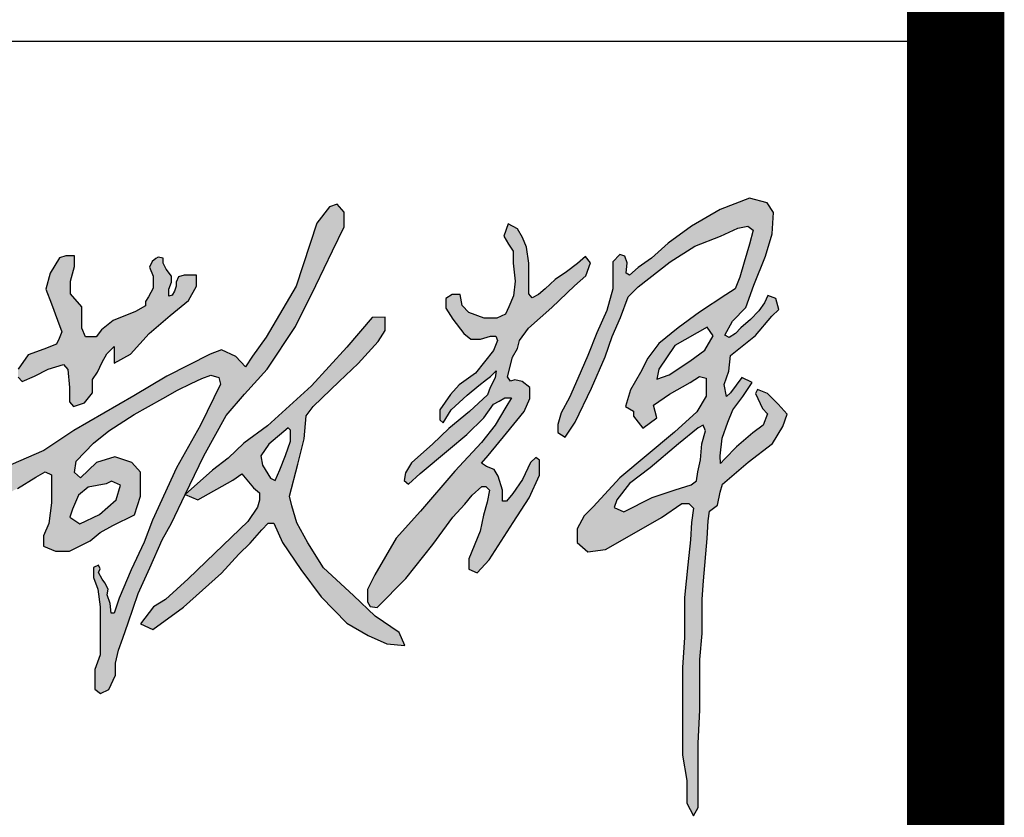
# Model space of a CAD drawing. Extents: x -302077 to 107904, y -9283 to 295706.
# Tile 31 of 256: x -168971 to -167958, y 2919 to 3739. Entities that reach past the tile are written whole.
import ezdxf

# ---------------------------------------------------------------- set-up
doc = ezdxf.new("R2010")
doc.units = 0
doc.header["$LTSCALE"] = 500
doc.header["$MEASUREMENT"] = 0
doc.layers.get('0').update_dxf_attribs({"linetype": 'CONTINUOUS'})
doc.layers.add('PUB_TITLE', color=4, linetype='CONTINUOUS')

# ---------------------------------------------------------------- blocks, each defined once
blk = doc.blocks.new('李敬辉')
h = blk.add_hatch(color=3)
h.paths.add_polyline_path([(3996.5, 949.9), (3919.8, 887.2), (3809.5, 793), (3729.9, 732.1), (3679.7, 668.6), (3669.6, 638.7), (3706.9, 622.2), (3817.5, 677.6), (3907.1, 707.5), (3970.1, 727.8), (3990.4, 742.7), (3996.3, 778.5), (4006, 824.1), (4011.9, 887.1), (4025.7, 937.2), (4016.7, 959.1)], flags=16)
h.paths.add_polyline_path([(4032, 1341.1), (3905.5, 1269.8), (3844.2, 1178.4), (3835.4, 1138.4), (3884.2, 1155.9), (3964.4, 1209.7), (4023.3, 1252.2), (4055.8, 1307.3)], flags=16)
h.paths.add_polyline_path([(3256.3, 1743.5), (3239.1, 1695.7), (3257.9, 1665.2), (3275.4, 1637), (3275.4, 1590.6), (3284.3, 1520.3), (3276.6, 1463.7), (3258.6, 1420.5), (3246.5, 1391.6), (3212.2, 1376.8), (3163.3, 1376.8), (3103.4, 1398.7), (3077.6, 1426.3), (3069.2, 1468.8), (3038.3, 1468.8), (3013.8, 1452.7), (3013.8, 1416), (3040.2, 1372.9), (3083, 1316.6), (3111.4, 1294.8), (3148.5, 1294.8), (3188, 1305.9), (3207.8, 1305.9), (3215.4, 1290.2), (3199.2, 1250.7), (3129, 1162.9), (3065.7, 1116.9), (3031.3, 1079.7), (2990.2, 1019.6), (2990.2, 980), (3002.5, 969.3), (3034.7, 1019.6), (3096.3, 1076.4), (3141.9, 1114.3), (3172.4, 1137.8), (3187.9, 1149.8), (3209.3, 1171.5), (3205.4, 1144.7), (3186.4, 1107.1), (3176.2, 1077.5), (3105.4, 1013.1), (3024.6, 946.4), (2961.7, 885.9), (2916.4, 845.5), (2879.9, 812.4), (2856.7, 773.9), (2851.3, 744.4), (2868, 729.6), (2913.9, 771), (3024.2, 863.9), (3095, 923.4), (3162.2, 988.1), (3199.8, 1041), (3221.7, 1053.5), (3242.8, 1066.7), (3269.9, 1066.7), (3247.3, 1030.3), (3206.2, 959.7), (3152.3, 892.8), (3048, 780.3), (2914.6, 624.9), (2820, 519.2), (2736.4, 377.1), (2707.5, 319.9), (2707.5, 271.6), (2718.3, 252.8), (2745.4, 249.2), (2858.1, 362.6), (2963.1, 494.8), (3040.7, 600.9), (3088, 652.1), (3116.2, 687.2), (3154.3, 721.3), (3169.9, 721.3), (3184.2, 707), (3175.2, 659.2), (3160, 608.6), (3147.2, 547.3), (3102.5, 439.3), (3102.5, 399.1), (3135.4, 384.2), (3182.1, 435.1), (3275.5, 581.1), (3338.1, 676.3), (3378.2, 765.6), (3378.2, 823.2), (3364, 834.1), (3343.1, 814.9), (3312.2, 748.1), (3274.6, 693.8), (3249.6, 663.8), (3233.7, 663.8), (3233.7, 706.9), (3217.9, 760.5), (3202.3, 787), (3172.4, 798.6), (3152.8, 811.7), (3179, 841.9), (3250.3, 928.9), (3319.2, 1012.8), (3341.3, 1063.1), (3341.3, 1107), (3311.2, 1129.8), (3281.9, 1136.6), (3265.6, 1130.9), (3253.7, 1147.7), (3273.4, 1224.7), (3292.3, 1258.9), (3300.9, 1289.2), (3335.2, 1337.8), (3426.7, 1418.5), (3514.9, 1502.1), (3559.8, 1542.1), (3577.8, 1591.9), (3558.2, 1616.4), (3526.3, 1589.5), (3483.8, 1557.6), (3439.6, 1527.4), (3401.2, 1491.4), (3374.2, 1468.6), (3349.7, 1456.3), (3337.5, 1471.8), (3337.5, 1533.9), (3337.5, 1591.2), (3327.7, 1652.9), (3312, 1690.3), (3293.1, 1724.5)])
h.paths.add_polyline_path([(2399.1, 950), (2324.1, 885.6), (2291.8, 840.4), (2298.3, 804.1), (2329.9, 753.2), (2348.1, 743.8), (2366.9, 785.4), (2388.6, 842.2), (2407.9, 897.9), (2407.9, 924.2), (2407.9, 940)], flags=16)
h.paths.add_polyline_path([(2725.7, 1379), (2627.5, 1264.2), (2489.2, 1112.6), (2318.3, 957.3), (2225.5, 889.5), (2164.9, 831.4), (2104.2, 784), (1996.8, 689), (2046.4, 668.3), (2183.7, 745.8), (2217.7, 770), (2263.7, 715.8), (2286.8, 695.6), (2286.8, 668.1), (2279.1, 640.7), (2241.6, 583.9), (2112.4, 460.7), (2008.5, 361.2), (1921.1, 281.2), (1873.5, 252), (1823.9, 185.9), (1871.5, 163.6), (1991.1, 251), (2139.4, 383.4), (2206.8, 457.7), (2250.4, 499.7), (2296, 552), (2320.7, 577.4), (2342.9, 577.4), (2377.1, 502.7), (2447.9, 397.1), (2527.5, 290.4), (2627.4, 188.8), (2710.2, 140.2), (2783.6, 107.8), (2853.8, 101.2), (2831.8, 151.6), (2737.5, 216.1), (2653, 296.3), (2536.3, 404.1), (2475, 501.9), (2432.5, 579.3), (2413.4, 645.4), (2403.8, 683.6), (2436.7, 807.2), (2460.6, 906.3), (2469.3, 996.4), (2496.6, 1033.1), (2598.2, 1129.4), (2672.2, 1199.7), (2749.1, 1286.2), (2776.5, 1328.9), (2776.5, 1380.6)])
h.paths.add_polyline_path([(1689.9, 731.3), (1619.3, 718.8), (1581.1, 687.5), (1558.3, 632.3), (1548.1, 601.5), (1587.4, 575.9), (1663.1, 612.3), (1728.6, 668.7), (1745.1, 726.2), (1710.4, 741.5)], flags=16)
h.paths.add_polyline_path([(1183.5, 736.1), (1135.3, 680.4), (1135.3, 637.9), (1187.9, 631.1), (1265.4, 671.1), (1343.6, 713.6), (1415.6, 756.7), (1451.9, 777.3), (1476.9, 766.1), (1476.9, 656.6), (1466.1, 576.7), (1445.6, 528.9), (1445.6, 488.6), (1491.6, 468.7), (1546.4, 468.7), (1627.3, 509.5), (1666.3, 542.2), (1715.8, 568.7), (1800, 610.5), (1823.7, 682.5), (1823.7, 776.5), (1789.4, 814.2), (1723.5, 836.2), (1652.4, 814.2), (1589, 754.2), (1566.5, 775.8), (1572.1, 819.5), (1640.5, 889.1), (1699.3, 937.6), (1799, 1001.9), (1910.2, 1063.5), (1966.9, 1096.7), (2020.9, 1122.3), (2062.9, 1142), (2097.2, 1154.5), (2128.3, 1145.2), (2134.9, 1119.1), (2057.3, 959.5), (1963.6, 793.8), (1869.9, 589), (1838.1, 503.3), (1786.6, 396.8), (1740.7, 285.2), (1721.1, 227.6), (1708.7, 227.6), (1705.4, 264.7), (1693.5, 298.9), (1697.4, 321.2), (1684.3, 345.8), (1673.5, 360.3), (1659.5, 385.2), (1665.7, 400.5), (1660, 414.6), (1640.6, 405.3), (1640.6, 365.8), (1657.3, 320.4), (1666.3, 251.5), (1666.3, 181), (1666.3, 123.1), (1666.3, 64.7), (1644.7, 8.4), (1644.7, -29.4), (1644.7, -68.9), (1667.3, -85.1), (1699.4, -69.4), (1725.7, -14.7), (1725.7, 32.1), (1737.3, 83), (1754.6, 130.3), (1774.9, 189.9), (1813.7, 303.5), (1860.2, 404.2), (1908.2, 512.7), (1944.4, 578.6), (1996.8, 689), (2070.3, 840.5), (2157.7, 998), (2228.2, 1080.9), (2316.4, 1178.2), (2427.8, 1344.3), (2506.4, 1503.7), (2572.1, 1639.4), (2617.3, 1732.8), (2617.3, 1789.9), (2589.4, 1821.2), (2559.7, 1810.5), (2511.1, 1746.3), (2429.5, 1500.9), (2312.8, 1303.1), (2260.4, 1228.8), (2233.1, 1187), (2195.3, 1227.4), (2139.4, 1253.8), (2094.3, 1236.1), (1925.7, 1150.5), (1796.8, 1074.1), (1563.7, 938.6), (1446.2, 861.5), (1288.4, 792.8), (1232.4, 768)])
h.paths.add_polyline_path([(1507.6, 1611.5), (1471.8, 1551.3), (1453.9, 1489.5), (1475.9, 1432), (1499.4, 1368.2), (1516.1, 1322.9), (1506.5, 1297.6), (1495.8, 1275.1), (1446.2, 1256.3), (1384.9, 1233.3), (1346, 1178.4), (1346, 1146.8), (1361.8, 1129.9), (1409.9, 1150.4), (1463, 1178.4), (1522.8, 1196.3), (1539.7, 1176.4), (1546.8, 1106.4), (1546.8, 1050.8), (1561.6, 1031.9), (1604.6, 1046.7), (1636.7, 1085.5), (1636.7, 1138.1), (1655.8, 1165.8), (1674.2, 1205.1), (1692.2, 1237.8), (1720, 1265.6), (1720, 1239.9), (1720, 1200.8), (1783.9, 1235.8), (1857, 1317.1), (1938.4, 1387.1), (2010.5, 1445.7), (2041.4, 1501.3), (2041.4, 1544.5), (1994, 1544.5), (1970.9, 1537.5), (1962, 1517.3), (1962, 1500.9), (1956.3, 1482.4), (1946.3, 1466.7), (1933.5, 1462.8), (1933.5, 1489.1), (1943.5, 1517.3), (1943.5, 1540.4), (1923.9, 1567.6), (1911.8, 1591.4), (1911.8, 1609.9), (1891.5, 1614.5), (1883.6, 1608.8), (1868.4, 1597.3), (1858.9, 1574.8), (1873.1, 1539.8), (1873.1, 1518.3), (1873.1, 1493), (1854.1, 1459.2), (1843.2, 1441.3), (1843.2, 1424.7), (1803.5, 1402), (1716.1, 1368.1), (1670.9, 1330.8), (1650.5, 1304.2), (1608.7, 1304.2), (1594, 1337.6), (1594, 1420.4), (1550.7, 1471), (1550.7, 1520.7), (1566, 1577.6), (1566, 1619.2), (1532.6, 1619.2)], flags=17)
h.paths.add_polyline_path([(168.3, 582.6), (175, 641.6), (267.1, 713.1), (434.8, 770.1), (553.4, 799.2), (623.7, 799.2), (670.1, 766.1), (662.8, 731.6), (607.8, 654.2), (515.7, 562), (470.6, 525.5), (470.6, 498.4), (527.6, 480.5), (649.6, 493.1), (809.4, 516.2), (985.6, 537.9), (1089.2, 557.1), (1146, 573), (1190.3, 543.8), (1208.6, 504.6), (1178.6, 451.1), (1102.6, 432.8), (970.6, 406.1), (837.8, 406.1), (676, 394.3), (617.4, 394.3), (617.4, 362.7), (653.2, 285.8), (662.5, 224), (643.8, 171.5), (596.9, 109.7), (500.3, 64.7), (399.1, 64.7), (276.5, 64.7), (186.7, 64.7), (113.4, 31.9), (0, 0), (30.7, 82.6), (125.2, 138.1), (253.7, 168.3), (377.2, 168.3), (435.3, 152.5), (527.3, 169.1), (556.4, 220.5), (526.5, 281), (446.1, 328.2), (375.6, 363), (287.7, 363), (223, 326.5), (138.4, 258.6), (74.6, 189.8), (15.7, 169.1), (-13.3, 198.9), (28.1, 265.2), (101.1, 355.5), (176.3, 421.5), (249.6, 448.8), (316.6, 466.8), (362, 491.2), (424.3, 559.5), (479, 604.9), (519.7, 656), (537.2, 689.2), (503.4, 689.2), (447.6, 663), (349.8, 615.9), (291.6, 607.2), (224.7, 582.2), (183.9, 575.8)])
h.paths.add_polyline_path([(454.2, 1235.9), (412.6, 1217.6), (373.2, 1179), (341.3, 1152.7), (323.3, 1137), (332.7, 1129.5), (391.2, 1138.8), (442.9, 1147.2), (466.8, 1162.8), (466.8, 1193.3), (466.8, 1220.7), (460.6, 1231.4)], flags=16)
h.paths.add_polyline_path([(584.9, 1900), (575.7, 1780.4), (575.7, 1654), (581.8, 1572.9), (581.8, 1526.9), (593.4, 1507.8), (633.2, 1521), (723.4, 1567.2), (787.9, 1588.9), (787.9, 1628.1), (740.8, 1726.6), (669, 1826.7), (622.6, 1881.6)], flags=16)
h.paths.add_polyline_path([(550.7, 2092.7), (510, 2033.6), (510, 1861.8), (521.2, 1723.2), (521.2, 1632), (521.2, 1554.5), (516.2, 1519.2), (503.1, 1492.2), (450, 1471.6), (373.8, 1446.8), (280.4, 1421.2), (207.1, 1394.8), (197.1, 1357.1), (229.1, 1323.6), (367.4, 1359.2), (439.3, 1380.6), (478.5, 1380.6), (499.6, 1370.1), (481.2, 1327.7), (410.9, 1298.6), (364.9, 1259.2), (303.2, 1209.7), (255.1, 1158.1), (215.5, 1107.2), (185.1, 1049.9), (185.1, 1017.4), (251.5, 1017.4), (369.7, 1047.8), (435.4, 1057.7), (448.1, 1043.5), (431.7, 976.1), (419, 915.1), (412, 871.7), (412, 836.2), (428.7, 822.1), (470.8, 841), (509.9, 894.5), (537.9, 969), (552.2, 1029.1), (565, 1083.3), (635.5, 1094.6), (742.4, 1103.1), (827.4, 1114), (889.7, 1120.5), (898.4, 1166.7), (891.9, 1200.2), (840, 1208), (741.9, 1208), (640, 1183.3), (590.8, 1162.2), (562, 1150.9), (543, 1162.2), (543, 1233.5), (552, 1265.7), (562.9, 1301.8), (577.4, 1349.3), (611.2, 1410.9), (685.9, 1450.1), (791.5, 1489.5), (880.3, 1536), (910.3, 1580.7), (878.4, 1632.1), (784.3, 1783.3), (711.3, 1895.6), (631.1, 2001), (590.4, 2061.4)])
h.paths.add_polyline_path([(4308.8, 1042.2), (4267.9, 1083.5), (4228.5, 1099), (4220.3, 1083), (4248, 1024.7), (4267, 1004.4), (4249.9, 960.1), (4210.1, 930), (4146.3, 875.1), (4101.2, 829.1), (4083.5, 810.5), (4082.6, 840.6), (4090.6, 909.6), (4112.8, 971.1), (4132.3, 1019.7), (4171.2, 1071.9), (4207.1, 1126.4), (4167, 1145.6), (4123.4, 1086.1), (4107.5, 1071.9), (4098.7, 1118.8), (4116.4, 1170.1), (4122.5, 1231), (4220.9, 1309.4), (4284.5, 1383.9), (4311.3, 1410.7), (4299.4, 1453.4), (4268.6, 1464.3), (4255.7, 1436.5), (4233.8, 1405.7), (4201, 1372), (4163.3, 1339.2), (4142.4, 1317.4), (4117.5, 1301.5), (4101.6, 1310.4), (4130.5, 1365), (4183.1, 1418.7), (4214, 1504.5), (4259.7, 1618.7), (4285.5, 1705.1), (4290.5, 1788.5), (4266.6, 1825.3), (4197.1, 1844.2), (4082.8, 1799.5), (3971.5, 1734.9), (3880, 1669.4), (3814.5, 1609.8), (3763.8, 1574), (3730, 1544.2), (3716.1, 1552.2), (3720, 1591.9), (3711.1, 1617.7), (3691.9, 1624.6), (3664.1, 1595.5), (3664.1, 1561.5), (3664.1, 1490.9), (3641.4, 1406.5), (3602.6, 1319.4), (3567.6, 1230.6), (3527.5, 1141.6), (3495.9, 1067.6), (3462.7, 1007.4), (3450.3, 962), (3450.3, 931.7), (3478.8, 912.7), (3517.5, 971.6), (3581.2, 1103.6), (3635, 1225.5), (3662.1, 1304.9), (3694, 1379.1), (3724.1, 1459.3), (3763, 1498.7), (3888.5, 1596.3), (3984.2, 1656.5), (4084.6, 1696), (4151.7, 1727.6), (4191.2, 1735.1), (4211.2, 1719.7), (4196.8, 1665.3), (4175.7, 1594.8), (4159, 1536.3), (4141.8, 1490.4), (4105.2, 1466.9), (4002.3, 1399.7), (3919.1, 1339.4), (3843.4, 1278.4), (3801.2, 1220.8), (3771.9, 1165.1), (3733.2, 1097.7), (3713.2, 1032.7), (3744.9, 1014.5), (3744.9, 994.8), (3781.7, 947.9), (3835.7, 987.8), (3822.8, 1038.2), (3884.7, 1080.2), (3966.2, 1126.1), (4001.8, 1149.6), (4027.6, 1142.7), (4027.6, 1072.2), (3991.9, 1011.1), (3905.3, 932.9), (3691.1, 754.7), (3587.5, 642), (3552.6, 606.3), (3525.8, 556), (3525.8, 503.2), (3567.2, 465.9), (3636.2, 474.9), (3747.4, 538.9), (3854.6, 600.6), (3933.3, 654.1), (3960.1, 654.1), (3978.9, 637), (3970.7, 581.1), (3966.9, 512.6), (3956.4, 415.5), (3943.8, 288.6), (3943.8, 132.3), (3935.5, 15.8), (3935.5, -184.7), (3935.5, -326), (3953.3, -425.1), (3953.3, -512.8), (3978.4, -561.8), (3996.7, -529.9), (3996.7, -404.6), (3996.7, -280.4), (4003, -148.6), (4003, -50.4), (4003, 46.6), (4013.1, 147.7), (4013.1, 282.3), (4017.6, 353.2), (4032.3, 518.3), (4035.5, 586.6), (4041.1, 624.7), (4072.8, 648.5), (4083.2, 698.5), (4091.9, 729.4), (4192, 815.3), (4286.7, 888.2), (4327, 954.7), (4343.5, 1002)])
for points in [[(4267, 1004.4), (4249.9, 960.1), (4210.1, 930), (4146.3, 875.1), (4101.2, 829.1), (4083.5, 810.5), (4082.6, 840.6), (4090.6, 909.6), (4112.8, 971.1), (4132.3, 1019.7), (4171.2, 1071.9), (4207.1, 1126.4), (4167, 1145.6), (4123.4, 1086.1), (4107.5, 1071.9), (4098.7, 1118.8), (4116.4, 1170.1), (4122.5, 1231), (4220.9, 1309.4), (4284.5, 1383.9), (4311.3, 1410.7), (4299.4, 1453.4), (4268.6, 1464.3), (4255.7, 1436.5), (4233.8, 1405.7), (4201, 1372), (4163.3, 1339.2), (4142.4, 1317.4), (4117.5, 1301.5), (4101.6, 1310.4), (4130.5, 1365), (4183.1, 1418.7), (4214, 1504.5), (4259.7, 1618.7), (4285.5, 1705.1), (4290.5, 1788.5), (4266.6, 1825.3), (4197.1, 1844.2), (4082.8, 1799.5), (3971.5, 1734.9), (3880, 1669.4), (3814.5, 1609.8), (3763.8, 1574), (3730, 1544.2), (3716.1, 1552.2), (3720, 1591.9), (3711.1, 1617.7), (3691.9, 1624.6), (3664.1, 1595.5), (3664.1, 1561.5), (3664.1, 1490.9), (3641.4, 1406.5), (3602.6, 1319.4), (3567.6, 1230.6), (3527.5, 1141.6), (3495.9, 1067.6), (3462.7, 1007.4), (3450.3, 962), (3450.3, 931.7), (3478.8, 912.7), (3517.5, 971.6), (3581.2, 1103.6), (3635, 1225.5), (3662.1, 1304.9), (3694, 1379.1), (3724.1, 1459.3), (3763, 1498.7), (3888.5, 1596.3), (3984.2, 1656.5), (4084.6, 1696), (4151.7, 1727.6), (4191.2, 1735.1), (4211.2, 1719.7), (4196.8, 1665.3), (4175.7, 1594.8), (4159, 1536.3), (4141.8, 1490.4), (4105.2, 1466.9), (4002.3, 1399.7), (3919.1, 1339.4), (3843.4, 1278.4), (3801.2, 1220.8), (3771.9, 1165.1), (3733.2, 1097.7), (3713.2, 1032.7), (3744.9, 1014.5), (3744.9, 994.8), (3781.7, 947.9), (3835.7, 987.8), (3822.8, 1038.2), (3884.7, 1080.2), (3966.2, 1126.1), (4001.8, 1149.6), (4027.6, 1142.7), (4027.6, 1072.2), (3991.9, 1011.1), (3905.3, 932.9), (3691.1, 754.7), (3587.5, 642), (3552.6, 606.3), (3525.8, 556), (3525.8, 503.2), (3567.2, 465.9), (3636.2, 474.9), (3747.4, 538.9), (3854.6, 600.6), (3933.3, 654.1), (3960.1, 654.1), (3978.9, 637), (3970.7, 581.1), (3966.9, 512.6), (3956.4, 415.5), (3943.8, 288.6), (3943.8, 132.3), (3935.5, 15.8), (3935.5, -184.7), (3935.5, -326), (3953.3, -425.1), (3953.3, -512.8), (3978.4, -561.8), (3996.7, -529.9), (3996.7, -404.6), (3996.7, -280.4), (4003, -148.6), (4003, -50.4), (4003, 46.6), (4013.1, 147.7), (4013.1, 282.3), (4017.6, 353.2), (4032.3, 518.3), (4035.5, 586.6), (4041.1, 624.7), (4072.8, 648.5), (4083.2, 698.5), (4091.9, 729.4), (4192, 815.3), (4286.7, 888.2), (4327, 954.7), (4343.5, 1002), (4308.8, 1042.2)], [(1343.6, 713.6), (1415.6, 756.7), (1451.9, 777.3), (1476.9, 766.1), (1476.9, 656.6), (1466.1, 576.7), (1445.6, 528.9), (1445.6, 488.6), (1491.6, 468.7), (1546.4, 468.7), (1627.3, 509.5), (1666.3, 542.2), (1715.8, 568.7), (1800, 610.5), (1823.7, 682.5), (1823.7, 776.5), (1789.4, 814.2), (1723.5, 836.2), (1652.4, 814.2), (1589, 754.2), (1566.5, 775.8), (1572.1, 819.5), (1640.5, 889.1), (1699.3, 937.6), (1799, 1001.9), (1910.2, 1063.5), (1966.9, 1096.7), (2020.9, 1122.3), (2062.9, 1142), (2097.2, 1154.5), (2128.3, 1145.2), (2134.9, 1119.1), (2057.3, 959.5), (1963.6, 793.8), (1869.9, 589), (1838.1, 503.3), (1786.6, 396.8), (1740.7, 285.2), (1721.1, 227.6), (1708.7, 227.6), (1705.4, 264.7), (1693.5, 298.9), (1697.4, 321.2), (1684.3, 345.8), (1673.5, 360.3), (1659.5, 385.2), (1665.7, 400.5), (1660, 414.6), (1640.6, 405.3), (1640.6, 365.8), (1657.3, 320.4), (1666.3, 251.5), (1666.3, 181), (1666.3, 123.1), (1666.3, 64.7), (1644.7, 8.4), (1644.7, -29.4), (1644.7, -68.9), (1667.3, -85.1), (1699.4, -69.4), (1725.7, -14.7), (1725.7, 32.1), (1737.3, 83), (1754.6, 130.3), (1774.9, 189.9), (1813.7, 303.5), (1860.2, 404.2), (1908.2, 512.7), (1944.4, 578.6), (1996.8, 689), (2070.3, 840.5), (2157.7, 998), (2228.2, 1080.9), (2316.4, 1178.2), (2427.8, 1344.3), (2506.4, 1503.7), (2572.1, 1639.4), (2617.3, 1732.8), (2617.3, 1789.9), (2589.4, 1821.2), (2559.7, 1810.5), (2511.1, 1746.3), (2429.5, 1500.9), (2312.8, 1303.1), (2260.4, 1228.8), (2233.1, 1187), (2195.3, 1227.4), (2139.4, 1253.8), (2094.3, 1236.1), (1925.7, 1150.5), (1796.8, 1074.1), (1563.7, 938.6), (1446.2, 861.5), (1288.4, 792.8)], [(1346, 1146.8), (1361.8, 1129.9), (1409.9, 1150.4), (1463, 1178.4), (1522.8, 1196.3), (1539.7, 1176.4), (1546.8, 1106.4), (1546.8, 1050.8), (1561.6, 1031.9), (1604.6, 1046.7), (1636.7, 1085.5), (1636.7, 1138.1), (1655.8, 1165.8), (1674.2, 1205.1), (1692.2, 1237.8), (1720, 1265.6), (1720, 1239.9), (1720, 1200.8), (1783.9, 1235.8), (1857, 1317.1), (1938.4, 1387.1), (2010.5, 1445.7), (2041.4, 1501.3), (2041.4, 1544.5), (1994, 1544.5), (1970.9, 1537.5), (1962, 1517.3), (1962, 1500.9), (1956.3, 1482.4), (1946.3, 1466.7), (1933.5, 1462.8), (1933.5, 1489.1), (1943.5, 1517.3), (1943.5, 1540.4), (1923.9, 1567.6), (1911.8, 1591.4), (1911.8, 1609.9), (1891.5, 1614.5), (1883.6, 1608.8), (1868.4, 1597.3), (1858.9, 1574.8), (1873.1, 1539.8), (1873.1, 1518.3), (1873.1, 1493), (1854.1, 1459.2), (1843.2, 1441.3), (1843.2, 1424.7), (1803.5, 1402), (1716.1, 1368.1), (1670.9, 1330.8), (1650.5, 1304.2), (1608.7, 1304.2), (1594, 1337.6), (1594, 1420.4), (1550.7, 1471), (1550.7, 1520.7), (1566, 1577.6), (1566, 1619.2), (1532.6, 1619.2), (1507.6, 1611.5), (1471.8, 1551.3), (1453.9, 1489.5), (1475.9, 1432), (1499.4, 1368.2), (1516.1, 1322.9), (1506.5, 1297.6), (1495.8, 1275.1), (1446.2, 1256.3), (1384.9, 1233.3), (1346, 1178.4)], [(4308.8, 1042.2), (4267.9, 1083.5), (4228.5, 1099), (4220.3, 1083), (4248, 1024.7), (4267, 1004.4)]]:
    blk.add_lwpolyline(points)
for points in [[(3256.3, 1743.5), (3239.1, 1695.7), (3257.9, 1665.2), (3275.4, 1637), (3275.4, 1590.6), (3284.3, 1520.3), (3276.6, 1463.7), (3258.6, 1420.5), (3246.5, 1391.6), (3212.2, 1376.8), (3163.3, 1376.8), (3103.4, 1398.7), (3077.6, 1426.3), (3069.2, 1468.8), (3038.3, 1468.8), (3013.8, 1452.7), (3013.8, 1416), (3040.2, 1372.9), (3083, 1316.6), (3111.4, 1294.8), (3148.5, 1294.8), (3188, 1305.9), (3207.8, 1305.9), (3215.4, 1290.2), (3199.2, 1250.7), (3129, 1162.9), (3065.7, 1116.9), (3031.3, 1079.7), (2990.2, 1019.6), (2990.2, 980), (3002.5, 969.3), (3034.7, 1019.6), (3096.3, 1076.4), (3141.9, 1114.3), (3172.4, 1137.8), (3187.9, 1149.8), (3209.3, 1171.5), (3205.4, 1144.7), (3186.4, 1107.1), (3176.2, 1077.5), (3105.4, 1013.1), (3024.6, 946.4), (2961.7, 885.9), (2916.4, 845.5), (2879.9, 812.4), (2856.7, 773.9), (2851.3, 744.4), (2868, 729.6), (2913.9, 771), (3024.2, 863.9), (3095, 923.4), (3162.2, 988.1), (3199.8, 1041), (3221.7, 1053.5), (3242.8, 1066.7), (3269.9, 1066.7), (3247.3, 1030.3), (3206.2, 959.7), (3152.3, 892.8), (3048, 780.3), (2914.6, 624.9), (2820, 519.2), (2736.4, 377.1), (2707.5, 319.9), (2707.5, 271.6), (2718.3, 252.8), (2745.4, 249.2), (2858.1, 362.6), (2963.1, 494.8), (3040.7, 600.9), (3088, 652.1), (3116.2, 687.2), (3154.3, 721.3), (3169.9, 721.3), (3184.2, 707), (3175.2, 659.2), (3160, 608.6), (3147.2, 547.3), (3102.5, 439.3), (3102.5, 399.1), (3135.4, 384.2), (3182.1, 435.1), (3275.5, 581.1), (3338.1, 676.3), (3378.2, 765.6), (3378.2, 823.2), (3364, 834.1), (3343.1, 814.9), (3312.2, 748.1), (3274.6, 693.8), (3249.6, 663.8), (3233.7, 663.8), (3233.7, 706.9), (3217.9, 760.5), (3202.3, 787), (3172.4, 798.6), (3152.8, 811.7), (3179, 841.9), (3250.3, 928.9), (3319.2, 1012.8), (3341.3, 1063.1), (3341.3, 1107), (3311.2, 1129.8), (3281.9, 1136.6), (3265.6, 1130.9), (3253.7, 1147.7), (3273.4, 1224.7), (3292.3, 1258.9), (3300.9, 1289.2), (3335.2, 1337.8), (3426.7, 1418.5), (3514.9, 1502.1), (3559.8, 1542.1), (3577.8, 1591.9), (3558.2, 1616.4), (3526.3, 1589.5), (3483.8, 1557.6), (3439.6, 1527.4), (3401.2, 1491.4), (3374.2, 1468.6), (3349.7, 1456.3), (3337.5, 1471.8), (3337.5, 1533.9), (3337.5, 1591.2), (3327.7, 1652.9), (3312, 1690.3), (3293.1, 1724.5)], [(2725.7, 1379), (2627.5, 1264.2), (2489.2, 1112.6), (2318.3, 957.3), (2225.5, 889.5), (2164.9, 831.4), (2104.2, 784), (1996.8, 689), (2046.4, 668.3), (2183.7, 745.8), (2217.7, 770), (2263.7, 715.8), (2286.8, 695.6), (2286.8, 668.1), (2279.1, 640.7), (2241.6, 583.9), (2112.4, 460.7), (2008.5, 361.2), (1921.1, 281.2), (1873.5, 252), (1823.9, 185.9), (1871.5, 163.6), (1991.1, 251), (2139.4, 383.4), (2206.8, 457.7), (2250.4, 499.7), (2296, 552), (2320.7, 577.4), (2342.9, 577.4), (2377.1, 502.7), (2447.9, 397.1), (2527.5, 290.4), (2627.4, 188.8), (2710.2, 140.2), (2783.6, 107.8), (2853.8, 101.2), (2831.8, 151.6), (2737.5, 216.1), (2653, 296.3), (2536.3, 404.1), (2475, 501.9), (2432.5, 579.3), (2413.4, 645.4), (2403.8, 683.6), (2436.7, 807.2), (2460.6, 906.3), (2469.3, 996.4), (2496.6, 1033.1), (2598.2, 1129.4), (2672.2, 1199.7), (2749.1, 1286.2), (2776.5, 1328.9), (2776.5, 1380.6)], [(4032, 1341.1), (3905.5, 1269.8), (3844.2, 1178.4), (3835.4, 1138.4), (3884.2, 1155.9), (3964.4, 1209.7), (4023.3, 1252.2), (4055.8, 1307.3)], [(2399.1, 950), (2324.1, 885.6), (2291.8, 840.4), (2298.3, 804.1), (2329.9, 753.2), (2348.1, 743.8), (2366.9, 785.4), (2388.6, 842.2), (2407.9, 897.9), (2407.9, 924.2), (2407.9, 940)], [(3996.5, 949.9), (3919.8, 887.2), (3809.5, 793), (3729.9, 732.1), (3679.7, 668.6), (3669.6, 638.7), (3706.9, 622.2), (3817.5, 677.6), (3907.1, 707.5), (3970.1, 727.8), (3990.4, 742.7), (3996.3, 778.5), (4006, 824.1), (4011.9, 887.1), (4025.7, 937.2), (4016.7, 959.1)], [(1689.9, 731.3), (1619.3, 718.8), (1581.1, 687.5), (1558.3, 632.3), (1548.1, 601.5), (1587.4, 575.9), (1663.1, 612.3), (1728.6, 668.7), (1745.1, 726.2), (1710.4, 741.5)]]:
    blk.add_lwpolyline(points, close=True)
blk = doc.blocks.new('wrtgtg')
at = {"color": 4}
blk.add_line((7804.3, -4841.2), (7804.3, 52558.8), dxfattribs=at)
at = {"layer": 'PUB_TITLE'}
for p, q in [((7804.3, -4841.2), (7804.3, 52558.8)), ((2204.3, 7158.8), (7804.3, 7158.8))]:
    blk.add_line(p, q, dxfattribs=at)
at = {"layer": 'PUB_TITLE', "const_width": 100}
blk.add_lwpolyline([(-72795.7, -4841.2), (7804.3, -4841.2), (7804.3, 52558.8), (-72795.7, 52558.8)], close=True, dxfattribs=at)
at = {"xscale": 0.2640132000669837, "yscale": 0.2640132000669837, "zscale": 0.2640132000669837}
blk.add_blockref('李敬辉', (6484, 6510.3), dxfattribs=at)

msp = doc.modelspace()

# ---------------------------------------------------------------- block references
msp.add_blockref('wrtgtg', (-175812.208, -3441.74))

doc.saveas('drawing.dxf')
